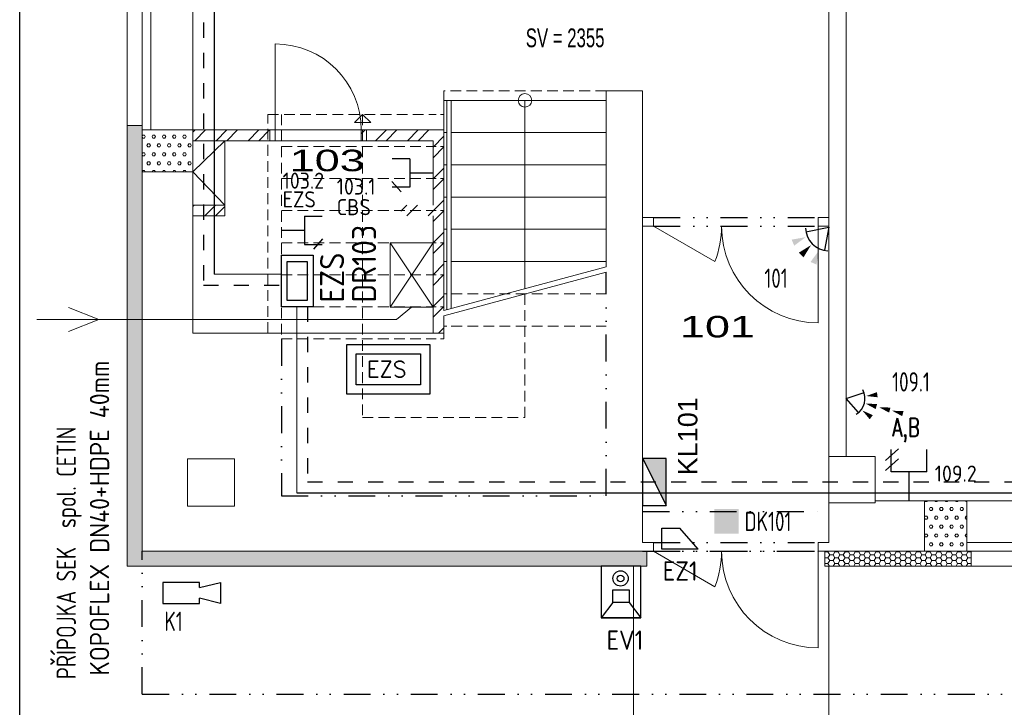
# Model space of a CAD drawing. Extents: x 171565 to 840288, y -737149 to -289557.
# Tile 48 of 59: x 449280 to 458450, y -345711 to -339313. Entities that reach past the tile are written whole.
import ezdxf

# ---------------------------------------------------------------- set-up
doc = ezdxf.new("R2010")
doc.units = 0
doc.header["$MEASUREMENT"] = 0
doc.header["$PDMODE"] = 1
for name, pattern in [('CENTER2', [28.575, 19.05, -3.175, 3.175, -3.175]), ('DASHED', [0.75, 0.5, -0.25]), ('DIVIDE2', [0.625, 0.25, -0.125, 0, -0.125, 0, -0.125]), ('Čerchovaná', [670.277762, 352.777767, -176.388884, 0, -141.111112]), ('Čárkovaná', [564.444447, 282.222223, -282.222223])]:
    doc.linetypes.add(name, pattern=pattern)
for name, color, linetype in [('0_stavba', 7, 'Continuous'), ('3-ZDI_NADP', 1, 'DIVIDE2'), ('E1', 3, 'Continuous'), ('EPS_vedeni', 1, 'Čerchovaná'), ('EZS_vedeni', 3, 'CENTER2'), ('legenda', 1, 'Continuous')]:
    doc.layers.add(name, color=color, linetype=linetype)
doc.layers.add('_EZS', color=102, linetype='Continuous', lineweight=30)
doc.styles.add('ad_popis', font='isocpeur.ttf')
doc.styles.add('ARIAL', font='arial.ttf')
doc.styles.add('isocp', font='isocp.shx')
doc.styles.add('popis', font='romans.shx')
doc.styles.add('ROMANS', font='ROMANS.shx')
doc.styles.add('SIMPL', font='simplex.shx')
doc.styles.add('SIMPLEX', font='simplex.shx')
doc.styles.add('SPIRITTXTSTYLE1', font='ROMAN')
doc.styles.add('SPIRITTXTSTYLE2', font='ARIALUNI.TTF')
doc.linetypes.add('12V', pattern='A,0.5,-0.2,["12V",popis,S=0.2,R=0,X=-0.15,Y=-0.1],-0.5', length=1.2)
pattern_1 = [(0, (829663.77, -216103.49), (47.625, 82.488914), [15.875, -79.375]), (0, (829663.77, -216075.99), (47.625, 82.488914), [15.875, -79.375]), (60.000002, (829679.65, -216103.49), (-47.625, 82.488914), [15.875, -79.375]), (120.000003, (829663.77, -216103.49), (-95.25, -3e-06), [15.875, -79.375]), (60.000002, (829655.83, -216089.74), (-47.625, 82.488914), [15.875, -79.375]), (120.000003, (829687.58, -216089.74), (-95.25, -3e-06), [15.875, -79.375])]
pattern_2 = [(45, (829663.77, -216103.49), (-148.49243, 148.49243), []), (45, (829762.77, -216103.49), (-148.49243, 148.49243), [])]
pattern_3 = [(0, (829663.77, -216103.49), (47.625, 27.4963055), [-63.5, 31.75]), (60.000002, (829663.77, -216103.49), (-1.7e-06, 54.9926147), [31.75, -63.5]), (120.000003, (829663.77, -216103.49), (-47.625, 27.4963055), [-63.5, 31.75])]

# ---------------------------------------------------------------- blocks, each defined once
blk = doc.blocks.new('T2')
at = {"color": 5}
for p, q in [((0, 964.7), (0, 639.3)), ((0, 964.7), (205.7, 964.7)), ((0, 802), (-264.7, 802)), ((0, 639.3), (205.7, 639.3))]:
    blk.add_line(p, q, dxfattribs=at)
at = {"color": 7}
for p, q in [((118.4, 704.8), (12.2, 586.2)), ((209.2, 704.8), (103, 586.2))]:
    blk.add_line(p, q, dxfattribs=at)
at = {"color": 3, "style": 'SIMPLEX', "width": 0.75}
blk.add_attdef('A', (301.7, 720.4, 38.1), '', height=215, dxfattribs=at)
blk = doc.blocks.new('A$C5FAE3786')
at = {"color": 5}
blk.add_line((331.1, 0), (165.5, 193.3), dxfattribs=at)
blk.add_lwpolyline([(331.1, 0), (0, 0), (0, 193.3), (165.5, 193.3)], dxfattribs=at)
blk = doc.blocks.new('A$C0C3343B6')
at = {"color": 5}
for p, q in [((330.8, 257.5), (474, 364.8)), ((474, 364.8), (474, 0)), ((330.8, 107.3), (474, 0))]:
    blk.add_line(p, q, dxfattribs=at)
for points in [[(474, 364.8), (0, 364.8), (0, 0), (474, 0)], [(216.3, 257.5), (330.8, 257.5), (330.8, 107.3), (216.3, 107.3)]]:
    blk.add_lwpolyline(points, close=True, dxfattribs=at)
at = {"color": 7}
blk.add_circle((111.8, 179.4), 70, dxfattribs=at)
at = {"color": 5}
blk.add_circle((111.8, 179.4), 30.7, dxfattribs=at)
blk = doc.blocks.new('A$C55B17B4C')
blk.add_hatch(color=95).paths.add_polyline_path([(720, 360), (0, 0), (720, 0)])
at = {"color": 95}
for p, q in [((720, 360), (0, 0)), ((0, 360), (0, 0)), ((0, 360), (720, 360)), ((720, 0), (720, 360)), ((0, 0), (720, 0))]:
    blk.add_line(p, q, dxfattribs=at)
blk = doc.blocks.new('A$C335D1AD5')
at = {"layer": '_EZS', "color": 95}
for p, q in [((13.1, 484.4), (192.9, 604.3)), ((192.9, 364.6), (13.1, 484.4))]:
    blk.add_line(p, q, dxfattribs=at)
blk.add_arc((13.1, 484.4), 216, 317.46005, 42.53995, dxfattribs=at)
for points in [[(228.7, 570.7), (335.7, 645.8), (358, 590.1)], [(245.3, 484.4), (372.6, 454.5), (372.6, 514.4)], [(228.7, 398.2), (335.7, 323.1), (358, 378.8)]]:
    blk.add_solid(points, dxfattribs=at)
blk = doc.blocks.new('A$C39AC60E9')
at = {"color": 95}
for p, q in [((0, 0), (180, 120)), ((180, -120), (0, 0))]:
    blk.add_line(p, q, dxfattribs=at)
blk.add_arc((0, 0), 216, 317.46, 42.54, dxfattribs=at)
for points in [[(216, 86), (323, 161), (345, 106)], [(232, 0), (359, -30), (359, 30)], [(391, 0), (518, -30), (518, 30)], [(546, 0), (673, -30), (673, 30)], [(216, -86), (323, -161), (345, -106)]]:
    blk.add_solid(points, dxfattribs=at)
blk = doc.blocks.new('A$C5001154E')
at = {"color": 5, "linetype": 'Continuous'}
for p, q in [((420, 240), (0, 240)), ((0, 240), (0, 0)), ((420, 180), (660, 240)), ((420, 180), (420, 240)), ((660, 240), (660, 0)), ((0, 0), (420, 0)), ((660, 0), (420, 60)), ((420, 0), (420, 60))]:
    blk.add_line(p, q, dxfattribs=at)
blk = doc.blocks.new('T1')
at = {"color": 5}
for p, q in [((0, 163), (0, -163)), ((0, 163), (206, 163)), ((0, 0), (-265, 0)), ((209, -97), (103, -216)), ((0, -163), (206, -163))]:
    blk.add_line(p, q, dxfattribs=at)
at = {"color": 3, "style": 'SIMPLEX', "width": 0.75}
blk.add_attdef('A', (302, -82, 38), '', height=215, dxfattribs=at)

msp = doc.modelspace()

# ---------------------------------------------------------------- hatches: boundary and pattern name
at = {"layer": '0_stavba', "linetype": 'Continuous', "lineweight": 0, "ltscale": 300}
h = msp.add_hatch(dxfattribs=at)
h.set_pattern_fill('PLASTEV', color=256, scale=31.75, style=0, pattern_type=2)
h.set_pattern_definition(pattern_3)
h.paths.add_polyline_path([(450281.8, -344398.4), (450421.8, -344398.4), (450421.8, -344258.4), (450421.8, -340728.4), (450421.8, -340338.4), (450421.8, -340298.4), (450281.8, -340298.4)], flags=0)
h = msp.add_hatch(dxfattribs=at)
h.set_pattern_fill('PORBET', color=256, scale=15.875, style=0, pattern_type=2)
h.set_pattern_definition(pattern_1)
h.paths.add_polyline_path([(450421.8, -340338.4), (450421.8, -340728.4), (450891.8, -340728.4), (450891.8, -340338.4)], flags=0)
h = msp.add_hatch(dxfattribs=at)
h.set_pattern_fill('ZDIVKER', color=256, scale=5.55625, style=0, pattern_type=2)
h.set_pattern_definition(pattern_2)
h.paths.add_polyline_path([(450891.8, -340438.4), (451660.6, -340438.4), (451660.6, -340338.4), (450891.8, -340338.4)], flags=0)
h = msp.add_hatch(dxfattribs=at)
h.set_pattern_fill('ZDIVKER', color=256, scale=5.55625, style=0, pattern_type=2)
h.set_pattern_definition(pattern_2)
h.paths.add_polyline_path([(452460.6, -340438.4), (452460.6, -340338.4), (453229.3, -340338.4), (453229.3, -342228.4), (453129.3, -342228.4), (453129.3, -341138.4), (452829.3, -341138.4), (452829.3, -341038.4), (453129.3, -341038.4), (453129.3, -340438.4)], flags=0)
h = msp.add_hatch(dxfattribs=at)
h.set_pattern_fill('ZDIVKER', color=256, scale=5.55625, style=0, pattern_type=2)
h.set_pattern_definition(pattern_2)
h.paths.add_polyline_path([(450891.8, -341138.4), (450891.8, -341038.4), (451191.8, -341038.4), (451191.8, -341138.4)], flags=0)
h = msp.add_hatch(dxfattribs=at)
h.set_pattern_fill('PORBET', color=256, scale=15.875, style=0, pattern_type=2)
h.set_pattern_definition(pattern_1)
h.paths.add_polyline_path([(457706.8, -344258.4), (458101.8, -344258.4), (458101.8, -343788.4), (457706.8, -343788.4)], flags=0)
h = msp.add_hatch(dxfattribs=at)
h.set_pattern_fill('PLASTEV', color=256, scale=31.75, style=0, pattern_type=2)
h.set_pattern_definition(pattern_3)
h.paths.add_polyline_path([(450421.8, -344258.4), (450421.8, -344398.4), (455121.8, -344398.4), (455121.8, -344258.4), (455081.8, -344258.4)], flags=0)
h = msp.add_hatch(dxfattribs=at)
h.set_pattern_fill('PLASTEV', color=256, scale=31.75, style=0, pattern_type=2)
h.set_pattern_definition(pattern_3)
h.paths.add_polyline_path([(458141.8, -344398.4), (458141.8, -344258.4), (458101.8, -344258.4), (457706.8, -344258.4), (456816.8, -344258.4), (456776.8, -344258.4), (456776.8, -344398.4)], flags=0)

# ---------------------------------------------------------------- linework, layer by layer
at = {"color": 3, "linetype": 'Continuous', "lineweight": 0}
msp.add_line((451091.8, -341681.4, -1047.6), (451716.8, -341681.4, -1047.6), dxfattribs=at)
at = {"color": 33, "linetype": 'Continuous', "lineweight": 0}
msp.add_line((451860.1, -343714, -1143.2), (451860.1, -341982.8, -1042.3), dxfattribs=at)
at = {"elevation": 900}
msp.add_lwpolyline([(449280.1, -356946.4), (449280.1, -325446.4), (493830.1, -325446.4), (493830.1, -356946.4)], close=True, dxfattribs=at)
at = {"layer": '0_stavba', "linetype": 'Continuous', "lineweight": 0, "ltscale": 300}
for p, q in [((450891.8, -340728.4, -1723.8), (450891.8, -338328.4, -1723.8)), ((450421.8, -340338.4, -1723.8), (450421.8, -338538.4, -1723.8)), ((450501.8, -340338.4, -1723.8), (450501.8, -338538.4, -1723.8)), ((450281.8, -338578.4, -900), (450281.8, -340298.4, -900)), ((456816.8, -338977.7, -2547.6), (456816.8, -344178.4, -2547.6)), ((456976.8, -338977.7, -2547.6), (456976.8, -343378.4, -2547.6)), ((451660.6, -340338.4, -1723.8), (451660.6, -339538.4, -1723.8)), ((453229.3, -342017.7, -2547.6), (453229.3, -339973.5, -2547.6)), ((454741.8, -341612.4, -2547.6), (454741.8, -339973.5, -2547.6)), ((454741.8, -339973.5, -2547.6), (455081.8, -339973.5, -2547.6)), ((455081.8, -344178.4, -2547.6), (455081.8, -339973.5, -2547.6)), ((453229.3, -340063.5, -2547.6), (454741.8, -340063.5, -2547.6)), ((453259.3, -342009.6, -2547.6), (453259.3, -340063.5, -2547.6)), ((453299.3, -341999, -2547.6), (453299.3, -340063.5, -2547.6)), ((453985.6, -340063.5, -2547.6), (453985.6, -341815.1, -2547.6)), ((451666.8, -340193.4, -2547.6), (451626.8, -340193.4, -2547.6)), ((452473.1, -340193.4, -2547.6), (452396.8, -340269.7, -2547.6)), ((452473.1, -340193.4, -2547.6), (452549.3, -340269.7, -2547.6)), ((453199.3, -340193.4, -2547.6), (453229.3, -340193.4, -2547.6)), ((452396.8, -340269.7, -2547.6), (452549.3, -340269.7, -2547.6)), ((450281.8, -340298.4, -2547.6), (450281.8, -344398.4, -2547.6)), ((450421.8, -340298.4, -2547.6), (450281.8, -340298.4, -2547.6)), ((450421.8, -340728.4, -2547.6), (450421.8, -340338.4, -2547.6)), ((450421.8, -340338.4, -2547.6), (450891.8, -340338.4, -2547.6)), ((450891.8, -340338.4, -2547.6), (450891.8, -340728.4, -2547.6)), ((450891.8, -340338.4, -2547.6), (451660.6, -340338.4, -2547.6)), ((451660.6, -340338.4, -2547.6), (451660.6, -340438.4, -2547.6)), ((452460.6, -340338.4, -2547.6), (453229.3, -340338.4, -2547.6)), ((452460.6, -340338.4, -2547.6), (452460.6, -340438.4, -2547.6)), ((453229.3, -342017.7, -2547.6), (453229.3, -340338.4, -2547.6)), ((453229.3, -340363.5, -2547.6), (453259.3, -340363.5, -2547.6)), ((453299.3, -340363.5, -2547.6), (454741.8, -340363.5, -2547.6)), ((450891.8, -340438.4, -2547.6), (451660.6, -340438.4, -2547.6)), ((450891.8, -340728.4, -2547.6), (451191.8, -340438.4, -2547.6)), ((451191.8, -341038.4, -2547.6), (451191.8, -340438.4, -2547.6)), ((452460.6, -340438.4, -2547.6), (453129.3, -340438.4, -2547.6)), ((453129.3, -341038.4, -2547.6), (453129.3, -340438.4, -2547.6)), ((453199.3, -340492, -2547.6), (453229.3, -340492, -2547.6)), ((450421.8, -344258.4, -2547.6), (450421.8, -340728.4, -2547.6)), ((450421.8, -340728.4, -2547.6), (450891.8, -340728.4, -2547.6)), ((450891.8, -342228.4, -2547.6), (450891.8, -340728.4, -2547.6)), ((451191.8, -341038.4, -2547.6), (450891.8, -340728.4, -2547.6)), ((453229.3, -340663.5, -2547.6), (453259.3, -340663.5, -2547.6)), ((453299.3, -340663.5, -2547.6), (454741.8, -340663.5, -2547.6)), ((453199.3, -340790.5, -2547.6), (453229.3, -340790.5, -2547.6)), ((453229.3, -340963.5, -2547.6), (453259.3, -340963.5, -2547.6)), ((453299.3, -340963.5, -2547.6), (454741.8, -340963.5, -2547.6)), ((450891.8, -341038.4, -2547.6), (451191.8, -341038.4, -2547.6)), ((451191.8, -341038.4, -2547.6), (451191.8, -341138.4, -2547.6)), ((453199.3, -341089.1, -2547.6), (453229.3, -341089.1, -2547.6)), ((450891.8, -341138.4, -2547.6), (451191.8, -341138.4, -2547.6)), ((453129.3, -342228.4, -2547.6), (453129.3, -341138.4, -2547.6)), ((455081.8, -341153.5, -1723.8), (455181.8, -341153.5, -1723.8)), ((455181.8, -341153.5, -1723.8), (455181.8, -341233.5, -1723.8)), ((456716.8, -341153.5, -1723.8), (456816.8, -341153.5, -1723.8)), ((456716.8, -341153.5, -1723.8), (456716.8, -341233.5, -1723.8)), ((453229.3, -341263.4, -2547.6), (453259.3, -341263.4, -2547.6)), ((453299.3, -341263.4, -2547.6), (454741.8, -341263.4, -2547.6)), ((455081.8, -341233.5, -1723.8), (455181.8, -341233.5, -1723.8)), ((455181.8, -341233.5, -1723.8), (455754, -341563.8, -1723.8)), ((456716.8, -341233.5, -1723.8), (456716.8, -342133.4, -1723.8)), ((456716.8, -341233.5, -1723.8), (456716.8, -342063.4, -1723.8)), ((456716.8, -341233.5, -1723.8), (456816.8, -341233.5, -1723.8)), ((453199.3, -341387.7, -2547.6), (453229.3, -341387.7, -2547.6)), ((453229.3, -341563.4, -2547.6), (453259.3, -341563.4, -2547.6)), ((453299.3, -341563.4, -2547.6), (454741.8, -341563.4, -2547.6)), ((453229.3, -342017.7, -2547.6), (454741.8, -341612.4, -2547.6)), ((453199.3, -341686.3, -2547.6), (453229.3, -341686.3, -2547.6)), ((453229.3, -342067.7, -2547.6), (454741.8, -341662.5, -2547.6)), ((453229.3, -341863.4, -2547.6), (453259.3, -341863.4, -2547.6)), ((453199.3, -341984.8, -2547.6), (453229.3, -341984.8, -2547.6)), ((453229.3, -342228.4, -2547.6), (453229.3, -342067.7, -2547.6)), ((453229.3, -342163.4, -2547.6), (453259.3, -342163.4, -2547.6)), ((450891.8, -342228.4, -2547.6), (453229.3, -342228.4, -2547.6)), ((453199.3, -342283.4, -2547.6), (453229.3, -342283.4, -2547.6)), ((453229.3, -342228.4, -2547.6), (453229.3, -342283.4, -2547.6)), ((450841.8, -343398.4, -2547.6), (451281.8, -343398.4, -2547.6)), ((450841.8, -343398.4, -2547.6), (450841.8, -343838.4, -2547.6)), ((451281.8, -343398.4, -2547.6), (451281.8, -343838.4, -2547.6)), ((456976.8, -343378.4, -2547.6), (456816.8, -343378.4, -2547.6)), ((456816.8, -343378.4, -2547.6), (456816.8, -343808.4, -2547.6)), ((457246.8, -343378.4, -2547.6), (456976.8, -343378.4, -2547.6)), ((457246.8, -343808.4, -2547.6), (457246.8, -343378.4, -2547.6)), ((450841.8, -343838.4, -2547.6), (451281.8, -343838.4, -2547.6)), ((456816.8, -343808.4, -2547.6), (457246.8, -343808.4, -2547.6)), ((457246.8, -343788.4, -2547.6), (457706.8, -343788.4, -2547.6)), ((457706.8, -343788.4, -2547.6), (457706.8, -344258.4, -2547.6)), ((457706.8, -343788.4, -2547.6), (458101.8, -343788.4, -2547.6)), ((458101.8, -343788.4, -2547.6), (458101.8, -344258.4, -2547.6)), ((459001.8, -343788.4, -900), (458101.8, -343788.4, -900)), ((455081.8, -344178.4, -1723.8), (455181.8, -344178.4, -1723.8)), ((455181.8, -344178.4, -1723.8), (455181.8, -344258.4, -1723.8)), ((456716.8, -344178.4, -1723.8), (456816.8, -344178.4, -1723.8)), ((456716.8, -344178.4, -1723.8), (456716.8, -344258.4, -1723.8)), ((459001.8, -344178.4, -900), (458101.8, -344178.4, -900)), ((455081.8, -344258.4, -2547.6), (450421.8, -344258.4, -2547.6)), ((455081.8, -344258.4, -2547.6), (455081.8, -344258.4, -2547.6)), ((455081.8, -344258.4, -1723.8), (455181.8, -344258.4, -1723.8)), ((455121.8, -344258.4, -2547.6), (455121.8, -344398.4, -2547.6)), ((455181.8, -344258.4, -1723.8), (455754, -344588.7, -1723.8)), ((456716.8, -344258.4, -1723.8), (456816.8, -344258.4, -1723.8)), ((456716.8, -344258.4, -1723.8), (456716.8, -345158.4, -1723.8)), ((456776.8, -344258.4, -2547.6), (456776.8, -344398.4, -2547.6)), ((456816.8, -344258.4, -2547.6), (457706.8, -344258.4, -2547.6)), ((456816.8, -344258.4, -2547.6), (456816.8, -344258.4, -2547.6)), ((457706.8, -344258.4, -2547.6), (458101.8, -344258.4, -2547.6)), ((459001.8, -344258.4, -900), (458101.8, -344258.4, -900)), ((458141.8, -344258.4, -2547.6), (458141.8, -344398.4, -2547.6)), ((450281.8, -344398.4, -2547.6), (455121.8, -344398.4, -2547.6)), ((454996.8, -344398.4, -1723.8), (454996.8, -349522.1, -1723.8)), ((456776.8, -344398.4, -2547.6), (458141.8, -344398.4, -2547.6)), ((456816.8, -344398.4, -1723.8), (456816.8, -349637.4, -1723.8)), ((458141.8, -344398.4, -900), (458961.8, -344398.4, -900))]:
    msp.add_line(p, q, dxfattribs=at)
at = {"layer": '0_stavba', "linetype": 'DASHED', "lineweight": 0, "ltscale": 200}
for p, q in [((454741.8, -339973.5, -2547.6), (453229.3, -339973.5, -2547.6)), ((451591.8, -340193.4, -2547.6), (453159.3, -340193.4, -2547.6)), ((451591.8, -342228.4, -2547.6), (451591.8, -340193.4, -2547.6)), ((451716.8, -340193.4, -2547.6), (451716.8, -342283.4, -2547.6)), ((452473.1, -340193.4, -2547.6), (452473.1, -343013.4, -2547.6)), ((451716.8, -340492, -2547.6), (453159.3, -340492, -2547.6)), ((451716.8, -340790.5, -2547.6), (453159.3, -340790.5, -2547.6)), ((451716.8, -341089.1, -2547.6), (453159.3, -341089.1, -2547.6)), ((451716.8, -341387.7, -2547.6), (453159.3, -341387.7, -2547.6)), ((451716.8, -341686.3, -2547.6), (453159.3, -341686.3, -2547.6)), ((453299.3, -341863.4, -2547.6), (454741.8, -341863.4, -2547.6)), ((453985.6, -341865.1, -2547.6), (453985.6, -343013.4, -2547.6)), ((451716.8, -341984.8, -2547.6), (453159.3, -341984.8, -2547.6)), ((453299.3, -342163.4, -2547.6), (454741.8, -342163.4, -2547.6)), ((451716.8, -342283.4, -2547.6), (453159.3, -342283.4, -2547.6)), ((452473.1, -343013.4, -2547.6), (453985.6, -343013.4, -2547.6))]:
    msp.add_line(p, q, dxfattribs=at)
at = {"layer": '0_stavba', "linetype": 'Continuous', "lineweight": 0, "ltscale": 304.799988}
for p, q in [((451610.5, -340338.4, -3447.6), (451610.5, -340438.4, -3447.6)), ((452510.5, -340338.4, -3447.6), (452510.5, -340438.4, -3447.6))]:
    msp.add_line(p, q, dxfattribs=at)
at = {"layer": '0_stavba', "linetype": 'Continuous', "lineweight": 0, "ltscale": 330}
for p, q in [((451660.6, -340338.4, -3447.6), (452460.6, -340338.4, -3447.6)), ((451660.6, -340438.4, -3447.6), (452460.6, -340438.4, -3447.6))]:
    msp.add_line(p, q, dxfattribs=at)
at = {"layer": '0_stavba', "linetype": 'Continuous', "lineweight": 0, "ltscale": 300}
msp.add_circle((453985.6, -340063.5, -2547.6), 63.1, dxfattribs=at)
for centre, radius, start, end in [((451660.6, -340338.4, -1723.8), 800, 0, 90), ((454916.8, -341233.5, -1723.8), 900, 338.46631, 0.00001), ((456716.8, -341233.5, -1723.8), 900, 180.00001, 270), ((454916.8, -344258.4, -1723.8), 900, 338.46631, 0.00001), ((454916.8, -344258.4, -1723.8), 900, 338.46631, 0.00001), ((456716.8, -344258.4, -1723.8), 900, 180.00001, 270)]:
    msp.add_arc(centre, radius, start, end, dxfattribs=at)
for p in [(456326.6, -340495, -2547.6), (457431.7, -341056.4, -2547.6), (456349.2, -341721.4, -1723.8)]:
    msp.add_point(p, dxfattribs=at)
at = {"layer": '3-ZDI_NADP', "color": 7, "ltscale": 1000}
for p, q in [((455181.8, -341153.5, -1723.8), (456716.8, -341153.5, -1723.8)), ((455181.8, -341233.5, -1723.8), (456716.8, -341233.5, -1723.8)), ((454741.8, -343743.4, -2547.6), (454741.8, -341662.5, -2547.6)), ((451716.8, -342283.4, -2547.6), (451716.8, -343743.4, -2547.6)), ((451716.8, -343743.4, -2547.6), (454741.8, -343743.4, -2547.6)), ((455081.8, -343888.4, -2547.6), (456816.8, -343888.4, -2547.6)), ((455181.8, -344178.4, -1723.8), (456716.8, -344178.4, -1723.8)), ((450421.8, -345588.4, -2547.6), (450421.8, -344258.4, -2547.6)), ((455081.8, -344258.4, -2547.6), (456816.8, -344258.4, -2547.6)), ((455181.8, -344258.4, -1723.8), (456716.8, -344258.4, -1723.8)), ((450421.8, -345588.4, -2547.6), (475691.8, -345588.4, -2547.6))]:
    msp.add_line(p, q, dxfattribs=at)
at = {"layer": 'E1', "color": 5, "linetype": 'Continuous', "lineweight": 0}
for p, q in [((452729.3, -341987.7, -4047.6), (453129.3, -341387.7, -4047.6)), ((453129.3, -341987.7, -4047.6), (452729.3, -341387.7, -4047.6)), ((450017.6, -342102.8, 900), (449734.7, -341990.7, 585)), ((452789.4, -342102.8, 900), (449439.6, -342102.8, 900)), ((450017.6, -342102.8, 900), (449734.7, -342214.8, 585))]:
    msp.add_line(p, q, dxfattribs=at)
at = {"layer": 'E1', "color": 5, "linetype": 'Continuous', "lineweight": 0, "elevation": -4047.6}
msp.add_lwpolyline([(452729.3, -341387.7), (453129.3, -341387.7), (453129.3, -341987.7), (452729.3, -341987.7)], close=True, dxfattribs=at)
at = {"layer": 'E1', "color": 95, "linetype": 'Continuous'}
for points, elevation in [([(451716.8, -341502.8), (452014.1, -341502.8), (452014.1, -341984.8), (451716.8, -341984.8)], -1047.6), ([(451770, -341561.8), (451958.6, -341561.8), (451958.6, -341925.4), (451770, -341925.4)], 900), ([(452326.3, -342335), (453099.6, -342335), (453099.6, -342796.1), (452326.3, -342796.1)], 900), ([(452412.2, -342420.9), (453013.7, -342420.9), (453013.7, -342710.2), (452412.2, -342710.2)], 900)]:
    msp.add_lwpolyline(points, close=True, dxfattribs=dict(at, elevation=elevation))
at = {"layer": 'E1', "color": 5, "linetype": 'Continuous', "lineweight": 0, "flags": 128}
msp.add_lwpolyline([(452789.4, -342102.8), (452929.3, -341987.7)], dxfattribs=at)
at = {"layer": 'E1', "color": 95}
msp.add_solid([(455748.6, -344094.6, 900), (455977.1, -344094.6, 900), (455748.6, -343866.1, 900), (455977.1, -343866.1, 900)], dxfattribs=at)
at = {"layer": 'EPS_vedeni', "color": 33, "linetype": '12V', "ltscale": 500}
for p, q in [((451091.8, -338110.9, -1047.6), (451091.8, -341681.4, -1047.6)), ((451860.1, -343714, -1143.2), (475096.8, -343714, -1143.2))]:
    msp.add_line(p, q, dxfattribs=at)
at = {"layer": 'EZS_vedeni', "color": 60, "linetype": 'Čárkovaná', "ltscale": 0.5}
for p, q in [((450991.8, -337928.4, -1047.6), (450991.8, -341781.4, -1047.6)), ((450991.8, -341781.4, -1047.6), (451716.8, -341781.4, -1047.6)), ((451960.1, -341982.8, -1042.3), (451960.1, -343614, -2196.3)), ((451960.1, -343614, -2196.3), (474996.8, -343614, -1143.2))]:
    msp.add_line(p, q, dxfattribs=at)

# ---------------------------------------------------------------- block references
at = {"color": 5, "linetype": 'Continuous', "xscale": 0.8124999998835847, "yscale": 0.8125000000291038, "zscale": 0.8124999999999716}
msp.add_blockref('A$C5001154E', (450613.1, -344743.8, 900), dxfattribs=at)
at = {"layer": 'E1', "color": 4, "yscale": 0.8104687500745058, "zscale": 0.8104687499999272}
for p, xscale in [((452914.7, -340738.4, -2547.6), -0.8104687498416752), ((451931.4, -341273.9, 452.4), 0.8104687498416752)]:
    msp.add_blockref('T1', p, dxfattribs=dict(at, xscale=xscale))
at = {"layer": 'E1', "color": 3, "linetype": 'Continuous', "zscale": 1.015625}
for name, p, xscale, yscale, rotation in [('A$C335D1AD5', (456478.3, -340886.1, -1723.8), 1.015624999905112, 1.015625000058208, 225), ('A$C0C3343B6', (454694.1, -344398.4, -2547.6), 1.015624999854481, 1.015625, 270)]:
    msp.add_blockref(name, p, dxfattribs=dict(at, xscale=xscale, yscale=yscale, rotation=rotation))
at = {"layer": 'E1', "color": 5, "linetype": 'Continuous'}
for name, p, xscale, yscale, zscale, rotation in [('A$C39AC60E9', (456976.8, -342836.6, 452.4), 0.8124999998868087, 0.8125000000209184, 0.8125, 344.9999999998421), ('A$C55B17B4C', (455301.2, -343833.4, -1143.2), 0.6093749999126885, 0.6093750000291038, 0.609375, 90)]:
    msp.add_blockref(name, p, dxfattribs=dict(at, xscale=xscale, yscale=yscale, zscale=zscale, rotation=rotation))
at = {"layer": 'E1', "color": 4}
ref = msp.add_blockref('T2', (456747.3, -343519.5, 452.4), dxfattribs=dict(at, xscale=-1.015624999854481, yscale=1.015625, zscale=1.015625, rotation=270))
ref.add_attrib('A', 'A,B', (457406.2, -343192.5, 491.1), dxfattribs={"layer": '0', "color": 5, "height": 172.66, "style": 'ROMANS', "width": 0.7})
at = {"layer": 'E1', "color": 3, "linetype": 'Continuous', "xscale": 1.015624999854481, "yscale": 1.015625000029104, "zscale": 1.015624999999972}
msp.add_blockref('A$C5FAE3786', (455260.9, -344240.2, 900), dxfattribs=at)

# ---------------------------------------------------------------- texts
at = {"layer": '0_stavba', "linetype": 'Continuous', "ltscale": 300, "style": 'SPIRITTXTSTYLE2', "width": 1.5}
for s, p in [('103', (451794.5, -340722.5, -1723.8)), ('101', (455429, -342269.1, -1723.8))]:
    msp.add_text(s, height=200, dxfattribs=at).set_placement(p)
at = {"layer": 'E1', "color": 5, "style": 'isocp'}
for s, p in [('103.2', (451728.4, -340885.5, 900)), ('103.1', (452232.6, -340940.7, -1047.6)), ('EZS', (451728.4, -341059.6, 900)), ('CBS', (452232.6, -341131.8, -1047.6)), ('109.2', (457801.9, -343611.5, 900))]:
    msp.add_text(s, height=150, dxfattribs=at).set_placement(p)
at = {"layer": 'E1', "color": 5, "linetype": 'ByBlock', "style": 'ad_popis', "width": 0.9}
msp.add_text('DR103', height=225, rotation=90, dxfattribs=at).set_placement((452599.3, -341945.4, 564.2))
at = {"layer": 'E1', "color": 95, "linetype": 'Continuous', "style": 'ad_popis', "width": 0.9}
msp.add_text('EZS', height=225, rotation=90, dxfattribs=at).set_placement((452301.9, -341945.4, 564.2))
at = {"layer": 'E1', "color": 95, "style": 'isocp', "width": 0.8}
for s, p in [('101', (456215, -341808.1, 900)), ('109.1', (457405.1, -342773, 900)), ('DK101', (456031.2, -344071.3, 900))]:
    msp.add_text(s, height=180, dxfattribs=at).set_placement(p)
at = {"layer": 'E1', "color": 95, "linetype": 'Continuous', "style": 'SIMPL'}
msp.add_text('EZS', height=146.25, dxfattribs=at).set_placement((452511.8, -342637.7, 900))
at = {"layer": 'E1', "color": 95, "style": 'ARIAL'}
msp.add_text('KL101', height=180, rotation=90, dxfattribs=at).set_placement((455591.2, -343552.4, 900))
at = {"layer": 'legenda', "color": 7, "linetype": 'Continuous', "lineweight": 0, "ltscale": 297.179993, "style": 'SPIRITTXTSTYLE1', "width": 0.666667}
msp.add_text('SV = 2355', height=175, dxfattribs=at).set_placement((453993.3, -339569, -2547.6))
at = {"layer": 'legenda', "color": 5, "linetype": 'Continuous', "lineweight": 0, "style": 'isocp', "width": 0.85}
e = msp.add_text('PŘÍPOJKA SEK  spol. CETIN', height=180, rotation=90, dxfattribs=at)
e.set_placement((449803.5, -345450.3, 1800))
e.dxf.unprotected_set("ltscale", 0)
at = {"layer": 'legenda', "color": 5, "linetype": 'Continuous', "lineweight": 0, "style": 'isocp', "width": 0.8}
e = msp.add_text('K1', height=180, dxfattribs=at)
e.set_placement((450627.3, -345001.2, 900))
e.dxf.unprotected_set("ltscale", 0)
at = {"layer": 'legenda', "color": 5, "linetype": 'Continuous', "lineweight": 0, "insert": (449933.6, -345415.6, 1050), "char_height": 180, "width": 19264, "attachment_point": 1, "rotation": 90, "style": 'isocp'}
msp.add_mtext('KOPOFLEX DN40+HDPE 40mm', dxfattribs=at).dxf.unprotected_set("ltscale", 0)
at = {"layer": 'legenda', "color": 5, "linetype": 'Continuous', "lineweight": 0, "char_height": 180, "width": 19264, "attachment_point": 1, "style": 'isocp'}
for s, insert in [('EZ1', (455269.4, -344352.7, 900)), ('EV1', (454745.8, -344995.8, 900))]:
    msp.add_mtext(s, dxfattribs=dict(at, insert=insert)).dxf.unprotected_set("ltscale", 0)

doc.saveas('drawing.dxf')
